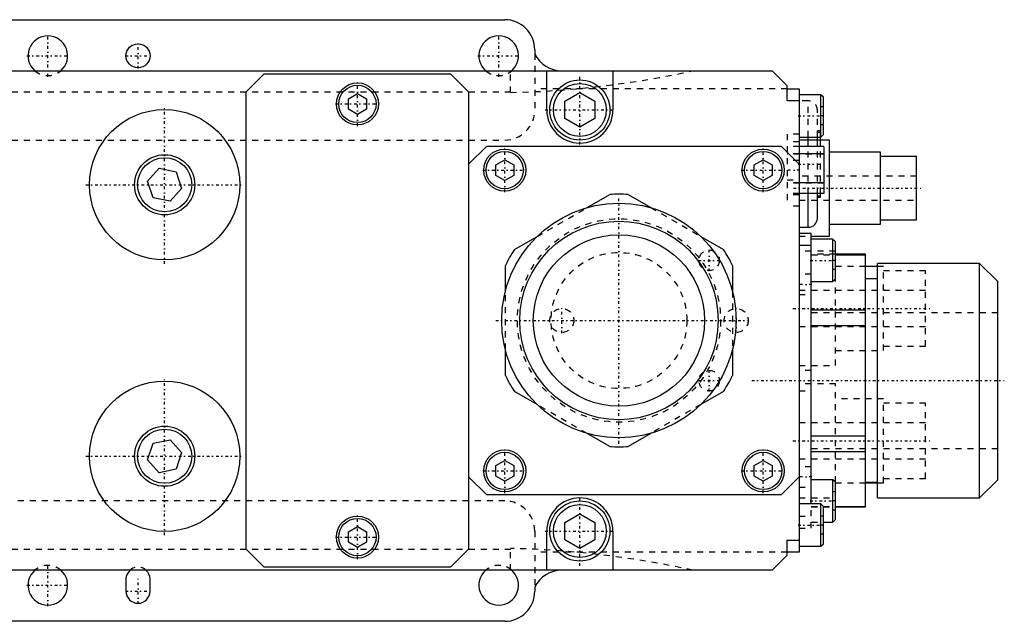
# Model space of a CAD drawing. Extents: x -204 to 209, y -54 to 54.
# Tile 3 of 3: x 45 to 209, y -50 to 50. Entities that reach past the tile are written whole.
import ezdxf

# ---------------------------------------------------------------- set-up
doc = ezdxf.new("R2010")
doc.units = 0
doc.linetypes.add('CENTER', pattern=[1.5, 0.45, -0.5, 0.05, -0.5])
doc.linetypes.add('DASHED', pattern=[2, 1, -1])
for name, color, linetype in [('AM_0', 7, 'CONTINUOUS'), ('AM_3', 7, 'DASHED'), ('AM_7', 7, 'CENTER')]:
    doc.layers.add(name, color=color, linetype=linetype)

msp = doc.modelspace()

# ---------------------------------------------------------------- linework, layer by layer
at = {"layer": 'AM_0', "color": 7, "linetype": 'CONTINUOUS'}
for p, q in [((-2, 50), (126, 50)), ((131, 45), (131, 44.32)), ((0, 41.5), (170.5, 41.5)), ((83, 38), (86, 41)), ((86, 41), (117, 41)), ((117, 41), (120, 38)), ((133, 35), (133, 41.5)), ((144, 41.5), (144, 35)), ((173, 39), (170.5, 41.5)), ((83, -38), (83, 38)), ((100, 36.87), (101.5, 37.73)), ((101.5, 37.73), (103, 36.87)), ((120, 38), (120, -38)), ((136, 36.44), (138.5, 37.89)), ((138.5, 37.89), (141, 36.44)), ((173, 36.5), (173, 39)), ((173, 38.5), (175, 38.5)), ((175, 38.5), (175, -38.5)), ((100, 35.13), (100, 36.87)), ((103, 36.87), (103, 35.13)), ((136, 33.56), (136, 36.44)), ((141, 36.44), (141, 33.56)), ((175, 36.5), (173, 36.5)), ((178.6, 37.5), (175, 37.5)), ((179, 37.1), (178.6, 37.5)), ((178.6, 30.5), (178.6, 37.5)), ((179, 30.9), (179, 37.1)), ((101.5, 34.27), (100, 35.13)), ((103, 35.13), (101.5, 34.27)), ((138.5, 32.11), (136, 33.56)), ((141, 33.56), (138.5, 32.11)), ((175, 30.5), (178.6, 30.5)), ((178, 30), (175, 30)), ((176.5, 28.9), (176.5, 30.51)), ((178, 28.9), (178, 30.5)), ((178.5, 28.9), (178.5, 30.5)), ((180, 30), (178.5, 30)), ((178.6, 30.5), (179, 30.9)), ((180, 14), (180, 30)), ((120, 26), (123, 29)), ((123, 29), (172, 29)), ((172, 29), (175, 26)), ((179.1, 28.9), (175, 28.9)), ((179.1, 28.9), (179.1, 21.1)), ((188.5, 28), (180, 28)), ((188.5, 16), (188.5, 28)), ((124.5, 25.87), (126, 26.73)), ((126, 26.73), (127.5, 25.87)), ((167.5, 25.87), (169, 26.73)), ((169, 26.73), (170.5, 25.87)), ((179.1, 27.68), (175, 27.68)), ((194.5, 27.25), (188.5, 27.25)), ((194.5, 16.75), (194.5, 27.25)), ((66.6, 23.16), (68.54, 25.3)), ((68.54, 25.3), (71.36, 24.7)), ((71.36, 24.7), (72.25, 21.96)), ((124.5, 24.13), (124.5, 25.87)), ((127.5, 25.87), (127.5, 24.13)), ((167.5, 24.13), (167.5, 25.87)), ((170.5, 25.87), (170.5, 24.13)), ((67.5, 20.41), (66.6, 23.16)), ((126, 23.27), (124.5, 24.13)), ((127.5, 24.13), (126, 23.27)), ((169, 23.27), (167.5, 24.13)), ((170.5, 24.13), (169, 23.27)), ((72.25, 21.96), (70.32, 19.81)), ((179.1, 22.88), (175, 22.88)), ((70.32, 19.81), (67.5, 20.41)), ((139.71, 18.77), (143.48, 20.94)), ((146.52, 20.94), (150.29, 18.77)), ((179.1, 21.1), (175, 21.1)), ((176.5, 15.5), (176.5, 21.1)), ((178, 17), (178, 21.1)), ((178, 20.5), (178.5, 20.5)), ((178.5, 20.5), (178.5, 21.1)), ((188.5, 16.75), (194.5, 16.75)), ((175, 15.5), (176.5, 15.5)), ((180, 16), (188.5, 16)), ((127.62, 11.79), (131.39, 13.97)), ((158.61, 13.97), (162.38, 11.79)), ((175, 14.5), (177, 14.5)), ((177, -30.5), (177, 14.5)), ((177, 14), (180, 14)), ((180.6, 13.5), (177, 13.5)), ((181, 13.1), (180.6, 13.5)), ((180.6, 6.5), (180.6, 13.5)), ((175, 12.5), (177, 12.5)), ((181, 6.9), (181, 13.1)), ((186, 11), (181, 11)), ((181, 10.94), (186, 10.94)), ((186, -31), (186, 11)), ((126.1, 4.8), (126.1, 9.15)), ((163.9, 9.15), (163.9, 4.8)), ((188, 9), (186, 9)), ((205, 9.5), (188, 9.5)), ((188, -29.5), (188, 9.5)), ((208, 6.5), (205, 9.5)), ((205, -29.5), (205, 9.5)), ((180.6, 6.5), (181, 6.9)), ((188, 6.9), (186, 6.9)), ((177, 6.5), (180.6, 6.5)), ((208, -26.5), (208, 6.5)), ((177, 1.79), (186, 1.79)), ((177, -0.85), (186, -0.85)), ((126.1, -9.15), (126.1, -4.8)), ((163.9, -4.8), (163.9, -9.15)), ((131.39, -13.97), (127.62, -11.79)), ((162.38, -11.79), (158.61, -13.97)), ((143.48, -20.94), (139.71, -18.77)), ((150.29, -18.77), (146.52, -20.94)), ((177, -19.15), (186, -19.15)), ((66.6, -23.16), (67.5, -20.41)), ((67.5, -20.41), (70.32, -19.81)), ((70.32, -19.81), (72.25, -21.96)), ((72.25, -21.96), (71.36, -24.7)), ((177, -21.79), (186, -21.79)), ((68.54, -25.3), (66.6, -23.16)), ((124.5, -24.13), (126, -23.27)), ((124.5, -25.87), (124.5, -24.13)), ((126, -23.27), (127.5, -24.13)), ((127.5, -24.13), (127.5, -25.87)), ((167.5, -24.13), (169, -23.27)), ((167.5, -25.87), (167.5, -24.13)), ((169, -23.27), (170.5, -24.13)), ((170.5, -24.13), (170.5, -25.87)), ((71.36, -24.7), (68.54, -25.3)), ((123, -29), (120, -26)), ((126, -26.73), (124.5, -25.87)), ((127.5, -25.87), (126, -26.73)), ((169, -26.73), (167.5, -25.87)), ((170.5, -25.87), (169, -26.73)), ((175, -26), (172, -29)), ((180.6, -26.5), (177, -26.5)), ((181, -26.9), (180.6, -26.5)), ((180.6, -33.5), (180.6, -26.5)), ((181, -33.1), (181, -26.9)), ((186, -26.9), (188, -26.9)), ((186, -27), (188, -27)), ((205, -29.5), (208, -26.5)), ((172, -29), (123, -29)), ((178.6, -30.5), (175, -30.5)), ((179, -30.9), (178.6, -30.5)), ((178.6, -37.5), (178.6, -30.5)), ((179, -37.1), (179, -30.9)), ((181, -30.94), (186, -30.94)), ((181, -31), (186, -31)), ((188, -29.5), (205, -29.5)), ((136, -33.56), (138.5, -32.11)), ((138.5, -32.11), (141, -33.56)), ((100, -35.13), (101.5, -34.27)), ((101.5, -34.27), (103, -35.13)), ((136, -36.44), (136, -33.56)), ((141, -33.56), (141, -36.44)), ((179, -33.5), (180.6, -33.5)), ((180.6, -33.5), (181, -33.1)), ((100, -36.87), (100, -35.13)), ((103, -35.13), (103, -36.87)), ((133, -41.5), (133, -35)), ((144, -35), (144, -41.5)), ((101.5, -37.73), (100, -36.87)), ((103, -36.87), (101.5, -37.73)), ((138.5, -37.89), (136, -36.44)), ((141, -36.44), (138.5, -37.89)), ((173, -36.5), (175, -36.5)), ((173, -39), (173, -36.5)), ((175, -37.5), (178.6, -37.5)), ((178.6, -37.5), (179, -37.1)), ((86, -41), (83, -38)), ((120, -38), (117, -41)), ((170.5, -41.5), (173, -39)), ((175, -38.5), (173, -38.5)), ((170.5, -41.5), (0, -41.5)), ((117, -41), (86, -41)), ((63, -43), (63, -45)), ((67, -45), (67, -43)), ((131, -44.32), (131, -45)), ((126, -50), (-2, -50))]:
    msp.add_line(p, q, dxfattribs=at)
for centre, radius in [((65, 44), 2), ((101.5, 36), 3.5), ((138.5, 35), 5), ((138.5, 35), 4.4), ((101.5, 36), 3.1), ((69.43, 22.56), 12.5), ((126, 25), 3.5), ((126, 25), 3.1), ((169, 25), 3.5), ((169, 25), 3.1), ((69.43, 22.56), 5), ((69.43, 22.56), 4.5), ((145, 0), 19.5), ((145, 0), 16.5), ((145, 0), 14.25), ((69.43, -22.56), 12.5), ((69.43, -22.56), 5), ((69.43, -22.56), 4.5), ((126, -25), 3.5), ((126, -25), 3.1), ((169, -25), 3.5), ((169, -25), 3.1), ((138.5, -35), 5), ((138.5, -35), 4.4), ((101.5, -36), 3.5), ((101.5, -36), 3.1)]:
    msp.add_circle(centre, radius, dxfattribs=at)
for centre, radius, start, end in [((126, 45), 5, 0, 90), ((50, 44), 3.3, 310.7491, 229.2509), ((125, 44), 3.3, 310.7491, 229.2509), ((135.5, 46.5), 5, 205.8419, 270), ((138.5, 35), 5.5, 180, 0), ((145, 0), 21, 85.8419, 94.1581), ((176.5, 17), 1.5, 270, 0), ((145, 0), 21, 145.8419, 154.1581), ((145, 0), 21, 25.8419, 34.1581), ((145, 0), 21, 205.8419, 214.1581), ((145, 0), 21, 325.8419, 334.1581), ((145, 0), 21, 265.8419, 274.1581), ((138.5, -35), 5.5, 0, 180), ((50, -44), 3.3, 130.7491, 49.2509), ((65, -43), 2, 131.4096, 180), ((65, -43), 2, 0, 48.5904), ((125, -44), 3.3, 130.7491, 49.2509), ((135.5, -46.5), 5, 90, 154.1581), ((65, -45), 2, 180, 0), ((126, -45), 5, 270, 0)]:
    msp.add_arc(centre, radius, start, end, dxfattribs=at)
at = {"layer": 'AM_3', "color": 6, "linetype": 'DASHED'}
for p, q in [((131, 44.32), (131, 35)), ((126.95, 37.9), (126.95, 41.5)), ((126.96, 41.35), (126.96, 41.5)), ((0, 38), (126.95, 38)), ((173, 38.5), (131, 38.5)), ((176.5, 36.5), (175, 36.5)), ((176.5, 30.51), (176.5, 36.5)), ((178, 30.5), (178, 35)), ((179, 35.5), (178.5, 35.5)), ((178.5, 35.5), (178.5, 32.5)), ((179, 34), (178.5, 34)), ((178.5, 31.5), (178, 31.5)), ((178.5, 31.25), (178, 31.25)), ((179, 32.5), (178.5, 32.5)), ((178.5, 30.5), (178.5, 31.5)), ((-2, 30), (126, 30)), ((175, 31), (173, 31)), ((173, 31), (173, 19)), ((175, 29.69), (173, 29.69)), ((178.5, 30), (178, 30)), ((175, 28.9), (173, 28.9)), ((176.5, 21.1), (176.5, 28.9)), ((178, 21.1), (178, 28.9)), ((178.5, 21.1), (178.5, 28.9)), ((175, 27.68), (173, 27.68)), ((179.1, 27.65), (173, 27.65)), ((175, 26.6), (173, 26.6)), ((173, 23.4), (175, 23.4)), ((194.5, 24), (175, 24)), ((175, 22.88), (173, 22.88)), ((179.1, 22.85), (173, 22.85)), ((175, 21.1), (173, 21.1)), ((175, 20.89), (173, 20.89)), ((175, 20), (194.5, 20)), ((178, 20.75), (178.5, 20.75)), ((131.39, 13.97), (139.71, 18.77)), ((150.29, 18.77), (158.61, 13.97)), ((175, 19), (173, 19)), ((175, 14), (177, 14)), ((181, 11.5), (175, 11.5)), ((180.5, 11.5), (180.5, 8.5)), ((181, 11), (177, 11)), ((177, 10.94), (181, 10.94)), ((181, 10), (180.5, 10)), ((181, -7.5), (181, 10)), ((181, 8.5), (180.5, 8.5)), ((186, 9), (181, 9)), ((189, 9), (188, 9)), ((189, -5), (189, 9)), ((196, 8.25), (189, 8.25)), ((196, -4.25), (196, 8.25)), ((177, 7.7), (175, 7.7)), ((196, 5), (175, 5)), ((126.1, -4.8), (126.1, 4.8)), ((163.9, 4.8), (163.9, -4.8)), ((175, 4.3), (177, 4.3)), ((208, 1.3), (177, 1.3)), ((175, -1), (196, -1)), ((189, -4.25), (196, -4.25)), ((181, -5), (189, -5)), ((175, -7.5), (181, -7.5)), ((177, -8.3), (175, -8.3)), ((181, -10.5), (175, -10.5)), ((181, -26.9), (181, -10.5)), ((188, -21.31), (188, -10)), ((205, -21.31), (205, -10)), ((175, -11.7), (177, -11.7)), ((189, -13), (181, -13)), ((189, -27), (189, -13)), ((139.71, -18.77), (131.39, -13.97)), ((158.61, -13.97), (150.29, -18.77)), ((196, -13.75), (189, -13.75)), ((196, -26.25), (196, -13.75)), ((196, -17), (175, -17)), ((177, -21.3), (208, -21.3)), ((175, -23), (196, -23)), ((177, -24.3), (175, -24.3)), ((175, -27.7), (177, -27.7)), ((181, -27), (186, -27)), ((188, -27), (189, -27)), ((189, -26.25), (196, -26.25)), ((181, -28.5), (180.5, -28.5)), ((180.5, -28.5), (180.5, -31.5)), ((126, -30), (-2, -30)), ((175, -29.5), (181, -29.5)), ((177, -34.5), (177, -30.5)), ((177, -30.94), (181, -30.94)), ((177, -31), (181, -31)), ((181, -30), (180.5, -30)), ((175, -32.5), (177, -32.5)), ((179, -32.5), (178.5, -32.5)), ((178.5, -32.5), (178.5, -35.5)), ((181, -31.5), (180.5, -31.5)), ((177, -33.5), (179, -33.5)), ((179, -34), (178.5, -34)), ((131, -35), (131, -44.32)), ((175, -34.5), (177, -34.5)), ((179, -35.5), (178.5, -35.5)), ((0, -38), (126.95, -38)), ((126.95, -41.5), (126.95, -37.9)), ((173, -38.5), (131, -38.5))]:
    msp.add_line(p, q, dxfattribs=at)
for centre, radius in [((145, 0), 16.9), ((160, 10), 1.7), ((145, 0), 11.3), ((135.5, 0), 2), ((164.5, 0), 2), ((160, -10), 1.7)]:
    msp.add_circle(centre, radius, dxfattribs=at)
for centre, radius, start, end in [((50, 44), 3.3, 229.2509, 310.7491), ((125, 44), 3.3, 229.2509, 310.7491), ((123.36, 197.86), 160, 271.284, 282.2452), ((176.5, 35), 1.5, 0, 90), ((126, 35), 5, 270, 0), ((126, -35), 5, 0, 90), ((123.36, -197.86), 160, 77.7548, 88.716), ((50, -44), 3.3, 49.2509, 130.7491), ((125, -44), 3.3, 49.2509, 130.7491), ((65, -43), 2, 48.5904, 131.4096)]:
    msp.add_arc(centre, radius, start, end, dxfattribs=at)
at = {"layer": 'AM_7', "color": 4, "linetype": 'CENTER'}
for p, q in [((50, 40.53), (50, 47.47)), ((65, 41.9), (65, 46.1)), ((125, 40.53), (125, 47.47)), ((46.53, 44), (53.47, 44)), ((62.9, 44), (67.1, 44)), ((121.53, 44), (128.47, 44)), ((101.5, 32.33), (101.5, 39.67)), ((138.5, 29.23), (138.5, 40.77)), ((69.43, 9.43), (69.43, 35.68)), ((97.83, 36), (105.17, 36)), ((132.72, 35), (144.28, 35)), ((174.8, 34), (179.2, 34)), ((126, 21.32), (126, 28.68)), ((169, 21.32), (169, 28.68)), ((122.33, 25), (129.68, 25)), ((165.32, 25), (172.68, 25)), ((175.1, 25), (172.9, 25)), ((174.82, 26), (178.68, 26)), ((56.3, 22.56), (82.55, 22.56)), ((174.03, 22), (195.47, 22)), ((145, -20.48), (145, 20.48)), ((160, 8.22), (160, 11.78)), ((158.22, 10), (161.78, 10)), ((176.8, 10), (181.2, 10)), ((177.1, 6), (174.9, 6)), ((135.5, -2.1), (135.5, 2.1)), ((164.5, -2.1), (164.5, 2.1)), ((173.95, 2), (197.05, 2)), ((124.53, 0), (166.6, 0)), ((69.43, -35.68), (69.43, -9.43)), ((160, -11.78), (160, -8.22)), ((158.22, -10), (161.78, -10)), ((167.1, -10), (209.1, -10)), ((173.95, -20), (197.05, -20)), ((56.3, -22.56), (82.55, -22.56)), ((126, -28.68), (126, -21.32)), ((169, -28.68), (169, -21.32)), ((122.33, -25), (129.68, -25)), ((165.32, -25), (172.68, -25)), ((177.1, -26), (174.9, -26)), ((138.5, -40.77), (138.5, -29.23)), ((176.8, -30), (181.2, -30)), ((101.5, -39.67), (101.5, -32.33)), ((174.8, -34), (179.2, -34)), ((97.83, -36), (105.17, -36)), ((132.72, -35), (144.28, -35)), ((50, -47.47), (50, -40.53)), ((46.53, -44), (53.47, -44)), ((65, -47.1), (65, -42.9)), ((62.9, -45), (67.1, -45))]:
    msp.add_line(p, q, dxfattribs=at)

doc.saveas('drawing.dxf')
